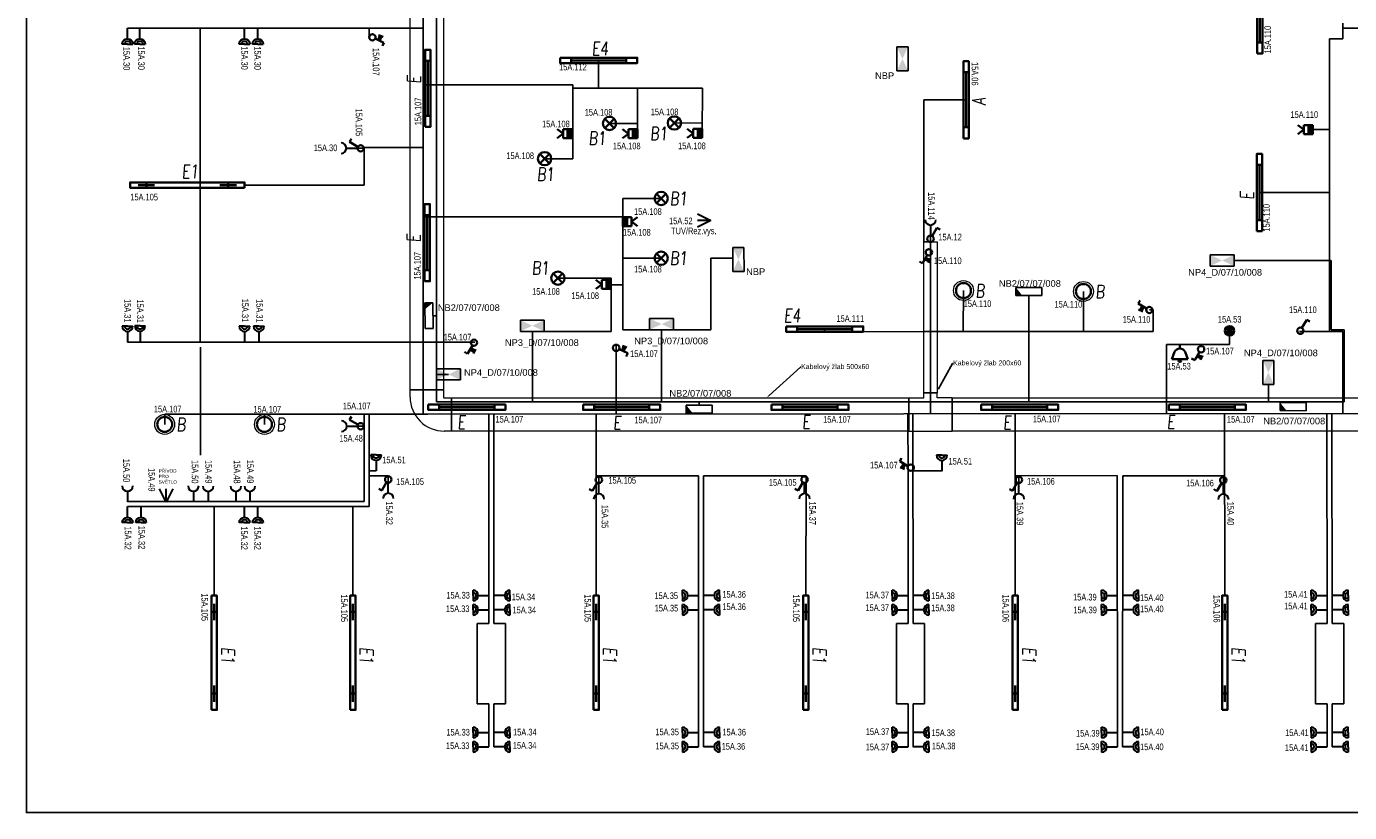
# Model space of a CAD drawing. Header units: millimetres. Extents: x 373037 to 693665, y 214892 to 273272.
# Tile 32 of 56: x 561037 to 580927, y 214892 to 226719. Entities that reach past the tile are written whole.
import ezdxf
from ezdxf import colors
from ezdxf.entities.mleader import LeaderData, LeaderLine
from ezdxf.enums import TextEntityAlignment as Align
from ezdxf.math import Vec2, Vec3

# ---------------------------------------------------------------- set-up
doc = ezdxf.new("R2010")
doc.units = ezdxf.units.MM
doc.header["$LTSCALE"] = 100
doc.layers.get('0').update_dxf_attribs({"linetype": 'CONTINUOUS'})
for name, color, linetype, lineweight in [('2DE_OBL', 91, 'CONTINUOUS', 35), ('2DE_OBL_L1', 91, 'CONTINUOUS', 35), ('CP_DETAL', 33, 'CONTINUOUS', 18), ('E_KABELOVY ŽLAB', 36, 'CONTINUOUS', 25), ('E_NOUZOVÉ+PP OSVĚTLENÍ', 60, 'CONTINUOUS', 25), ('E_SVĚTLA POPIS', 130, 'CONTINUOUS', 30), ('E_VEDENÍ SILNOPROUD', 50, 'CONTINUOUS', 25), ('E_VEDENÍ_CBS', 214, 'CONTINUOUS', 25), ('E_VYPINACE', 170, 'CONTINUOUS', 35), ('E_ZÁSUVKY POPIS', 111, 'CONTINUOUS', 30), ('E_ZÁSUVKY-DVOJITE', 7, 'CONTINUOUS', 30), ('E_ZÁSUVKY.OST.+VYVODY', 11, 'CONTINUOUS', 30), ('E_ŽLABY', 40, 'CONTINUOUS', 15), ('U1 LIGHTING', 10, 'CONTINUOUS', 35)]:
    doc.layers.add(name, color=color, linetype=linetype, lineweight=lineweight)
for name, color, linetype in [('BEZPECNOSTNE SVETLA', 80, 'CONTINUOUS'), ('E_RÁM', 253, 'CONTINUOUS'), ('GC3_MEP_E_LV_SECURITY LIGHT', 80, 'CONTINUOUS'), ('PIKTOGRAMY', 210, 'CONTINUOUS'), ('PRIPOJKA 230V', 1, 'CONTINUOUS'), ('ŽLAB', 7, 'CONTINUOUS')]:
    doc.layers.add(name, color=color, linetype=linetype)
doc.styles.add('ARIAL', font='arial.ttf')
doc.styles.add('CP_ATTR', font='ROMANS.SHX')
doc.styles.add('CS-ROMANS', font='romans.shx', dxfattribs={"width": 0.75, "oblique": 5})
doc.styles.get("Standard").update_dxf_attribs({"font": 'arial.ttf'})
doc.styles.add('V+P_01_B3_E_FP_001$0$BLOCK', font='romans.shx', dxfattribs={"width": 0.8})

# ---------------------------------------------------------------- blocks, each defined once
blk = doc.blocks.new('zasuvka_jednoducha')
at = {"color": 1, "lineweight": 30}
blk.add_line((19281, 12983), (19281, 13143), dxfattribs=at)
blk.add_arc((19281, 12903), 80, 0, 180, dxfattribs=at)
blk = doc.blocks.new('A$C3423193F')
at = {"color": 1, "linetype": 'ByBlock'}
for p, q in [((80, 240), (0, 240)), ((80, 240), (160, 240)), ((80, 160), (80, 0))]:
    blk.add_line(p, q, dxfattribs=at)
for radius in [80, 45.2]:
    blk.add_arc((80, 240), radius, 180, 0, dxfattribs=at)
blk = doc.blocks.new('*U28', base_point=(57391, -22719))
at = {"lineweight": 30, "ltscale": 0.1}
for p, q in [((57291, -22519), (57391, -22719)), ((57391, -22719), (57391, -22519)), ((57391, -22719), (57491, -22519))]:
    blk.add_line(p, q, dxfattribs=at)
blk = doc.blocks.new('pripojka 230V')
at = {"layer": 'PRIPOJKA 230V', "color": 1, "xscale": -1}
blk.add_blockref('*U28', (0, -2, -40), dxfattribs=at)
blk = doc.blocks.new('*U30')
at = {"color": 0, "linetype": 'ByBlock'}
for p, q in [((24, 249.57), (96, 374.28)), ((96, 374.28), (143.56, 346.82))]:
    blk.add_line(p, q, dxfattribs=at)
blk.add_circle((0, 208), 48, dxfattribs=at)
blk = doc.blocks.new('prepinas-svetel-jednoduchy')
at = {"layer": 'E_VYPINACE', "rotation": 89.99999999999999}
blk.add_blockref('*U30', (208, 2), dxfattribs=at)
blk = doc.blocks.new('E')
at = {"layer": 'U1 LIGHTING', "style": 'CS-ROMANS', "oblique": 5, "width": 0.75}
blk.add_text('E', height=200, dxfattribs=at).set_placement((229480, 21709))
blk = doc.blocks.new('*U24')
at = {"color": 0, "linetype": 'ByBlock'}
for p, q in [((24, 249.57), (96, 374.28)), ((96, 374.28), (143.56, 346.82))]:
    blk.add_line(p, q, dxfattribs=at)
blk.add_circle((0, 208), 48, dxfattribs=at)
blk = doc.blocks.new('tlacitko_prepinac_svetla')
at = {"layer": 'E_VYPINACE'}
for points in [[(16875, 8774), (16940, 8744)], [(16888, 8798), (16951, 8769)], [(16930, 8722), (16960, 8787)]]:
    blk.add_lwpolyline(points, dxfattribs=at)
at = {"layer": 'E_VYPINACE', "rotation": 180}
blk.add_blockref('*U24', (16937, 9090), dxfattribs=at)
blk = doc.blocks.new('*U32', base_point=(28429, 5840))
at = {"linetype": 'ByBlock'}
blk.add_hatch(color=0, dxfattribs=at).paths.add_polyline_path([(28362, 5840), (28497, 5840), (28497, 5772), (28362, 5772)])
at = {"color": 0, "linetype": 'ByBlock'}
for p, q in [((28429, 5907), (28362, 5997)), ((28429, 5907), (28497, 5997)), ((28362, 5907), (28497, 5907)), ((28362, 5772), (28362, 5907)), ((28362, 5840), (28497, 5840)), ((28497, 5772), (28362, 5772)), ((28497, 5907), (28497, 5772))]:
    blk.add_line(p, q, dxfattribs=at)
blk = doc.blocks.new('pohybove-cidlo-svetla')
at = {"layer": 'E_VYPINACE', "rotation": 180}
blk.add_blockref('*U32', (-1, 30), dxfattribs=at)
blk = doc.blocks.new('*U170')
for p, q in [((0, -250), (0, 250)), ((0, 250), (110, 250)), ((120, 260), (120, 370)), ((120, 370), (620, 370)), ((620, 370), (620, 260)), ((110, -250), (0, -250))]:
    blk.add_line(p, q)
for radius in [510, 10]:
    blk.add_arc((110, 260), radius, 270, 0)
at = {"style": 'CP_ATTR', "flags": 9}
for tag in ['NAME', 'PRODUCER', 'PRODUCT-TYPE', 'ARTICLE', 'FLOW', 'NUMBER', 'SYSTEM', 'FORM', 'SIZE', 'OTHER']:
    blk.add_attdef(tag, (0, 0), '', height=0.0001, dxfattribs=at)
blk = doc.blocks.new('*U171')
for p, q in [((0, -250), (0, 250)), ((0, 250), (10960, 250)), ((10960, 250), (10960, -250)), ((10960, -250), (0, -250))]:
    blk.add_line(p, q)
at = {"style": 'CP_ATTR', "flags": 9}
for tag in ['NAME', 'PRODUCER', 'PRODUCT-TYPE', 'ARTICLE', 'FLOW', 'NUMBER', 'SYSTEM', 'FORM', 'SIZE', 'OTHER']:
    blk.add_attdef(tag, (0, 0), '', height=0.0001, dxfattribs=at)
blk = doc.blocks.new('*U172')
for p, q in [((0, -250), (0, 250)), ((0, 250), (0, 250)), ((0, 250), (225, 250)), ((225, 325), (225, 325)), ((225, 325), (425, 325)), ((225, 250), (225, 325)), ((425, 325), (425, 325)), ((425, 250), (425, 325)), ((650, 250), (425, 250)), ((650, 250), (650, 250)), ((650, 250), (650, -250)), ((0, -250), (0, -250)), ((0, -250), (650, -250)), ((650, -250), (650, -250))]:
    blk.add_line(p, q)
at = {"style": 'CP_ATTR', "flags": 9}
for tag in ['NAME', 'PRODUCER', 'PRODUCT-TYPE', 'ARTICLE', 'FLOW', 'NUMBER', 'SYSTEM', 'FORM', 'SIZE', 'OTHER']:
    blk.add_attdef(tag, (0, 0), '', height=0.0001, dxfattribs=at)
blk = doc.blocks.new('*U173')
for p, q in [((0, -100), (0, 100)), ((0, 100), (2275, 100)), ((2275, 100), (2275, -100)), ((2275, -100), (0, -100))]:
    blk.add_line(p, q)
at = {"style": 'CP_ATTR', "flags": 9}
for tag in ['NAME', 'PRODUCER', 'PRODUCT-TYPE', 'ARTICLE', 'FLOW', 'NUMBER', 'SYSTEM', 'FORM', 'SIZE', 'OTHER']:
    blk.add_attdef(tag, (0, 0), '', height=0.0001, dxfattribs=at)
blk = doc.blocks.new('2DELLI009_CZ')
for p, q in [((-0.5, 0.1), (-0.5, -0.1)), ((-0.5, 0), (0.5, 0)), ((0.5, 0.1), (0.5, -0.1))]:
    blk.add_line(p, q)
blk.add_lwpolyline([(-0.7, 0.2), (0.7, 0.2), (0.7, -0.2), (-0.7, -0.2)], close=True)
at = {"linetype": 'ByBlock', "style": 'CP_ATTR', "flags": 9}
for tag, p in [('NAME', (-0.092, -0.018)), ('GROUP', (-0.092, -0.018)), ('NUMBER', (-0.092, -0.018)), ('PRODUCER', (-0.092, -0.018)), ('ARTICLE', (-0.092, -0.018)), ('CHARACTER', (-0.092, -0.018)), ('VOLTAGE', (-0.092, -0.019)), ('WEIGHT', (-0.092, -0.018)), ('OTHER', (-0.092, -0.018)), ('PRODUCT-TYPE', (-0.092, -0.019)), ('ORDER-NO', (-0.092, -0.019)), ('POWER', (-0.092, -0.019))]:
    blk.add_attdef(tag, text='', height=0.00005, dxfattribs=at).set_placement(p, align=Align.MIDDLE_LEFT)
blk = doc.blocks.new('*U175')
at = {"layer": 'GC3_MEP_E_LV_SECURITY LIGHT', "linetype": 'ByBlock'}
for p, q in [((-121, 195), (-119, -195)), ((-1, 195), (-121, 195)), ((1, -195), (-1, 195)), ((-119, -195), (1, -195))]:
    blk.add_line(p, q, dxfattribs=at)
at = {"layer": 'GC3_MEP_E_LV_SECURITY LIGHT'}
blk.add_solid([(-1, 195), (-121, 195), (-120, 98)], dxfattribs=at)
at = {"layer": 'BEZPECNOSTNE SVETLA', "style": 'ARIAL'}
blk.add_attdef('BEZ.SV', (52, -54), '', height=100, dxfattribs=at)
blk = doc.blocks.new('*U174')
at = {"layer": 'GC3_MEP_E_LV_SECURITY LIGHT', "linetype": 'ByBlock'}
for p, q in [((135, 59), (-255, 61)), ((-255, 61), (-255, -59)), ((135, -61), (135, 59)), ((-255, -59), (135, -61))]:
    blk.add_line(p, q, dxfattribs=at)
at = {"layer": 'GC3_MEP_E_LV_SECURITY LIGHT'}
blk.add_solid([(-255, 61), (-255, -59), (-158, -60)], dxfattribs=at)
at = {"layer": 'BEZPECNOSTNE SVETLA', "style": 'ARIAL'}
blk.add_attdef('BEZ.SV', (52, -54), '', height=100, dxfattribs=at)
blk = doc.blocks.new('V+P_01_B3_E_FP_001$0$E-LI-35')
at = {"layer": 'E_NOUZOVÉ+PP OSVĚTLENÍ', "linetype": 'ByBlock'}
for p, q in [((-10.9, -1.9), (10.9, -1.9)), ((-10.9, -12.1), (-10.9, -1.9)), ((10.9, -1.9), (10.9, -12.1)), ((-10.9, -12.1), (10.9, -12.1))]:
    blk.add_line(p, q, dxfattribs=at)
at = {"layer": 'E_NOUZOVÉ+PP OSVĚTLENÍ'}
blk.add_solid([(-10.9, -12.1), (-10.9, -1.9), (10.9, -1.9), (10.9, -12.1)], dxfattribs=at)
at = {"layer": 'E_NOUZOVÉ+PP OSVĚTLENÍ', "style": 'V+P_01_B3_E_FP_001$0$BLOCK', "width": 0.8, "flags": 8}
for tag, p in [('DIVERS.1', (-17.9, -2.1)), ('DIVERS.2', (-16.4, -12))]:
    blk.add_attdef(tag, text='', height=7.25, dxfattribs=at).set_placement(p, align=Align.RIGHT)
at = {"layer": 'E_NOUZOVÉ+PP OSVĚTLENÍ', "style": 'V+P_01_B3_E_FP_001$0$BLOCK', "width": 0.8}
for tag, p, height, flags in [('BLOCKNAME', (-6.8, -1.4), 2.54, 3), ('LEISTUNG', (13.3, -12), 7.25, 8)]:
    blk.add_attdef(tag, p, '', height=height, dxfattribs=dict(at, flags=flags))
blk.add_attdef('STROMKREIS', text='', height=7.25, dxfattribs=at).set_placement((-11.8, -23.8), align=Align.BOTTOM_CENTER)
blk = doc.blocks.new('*U177')
at = {"layer": 'GC3_MEP_E_LV_SECURITY LIGHT', "xscale": 16.54563019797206, "yscale": 16.54563022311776, "zscale": 16.54563022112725, "rotation": 270.0000000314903}
blk.add_blockref('V+P_01_B3_E_FP_001$0$E-LI-35', (116, 0), dxfattribs=at)
at = {"layer": 'PIKTOGRAMY', "style": 'ARIAL'}
blk.add_attdef('PIKTOGRAM', (162, -40), '', height=100, dxfattribs=at)
blk = doc.blocks.new('*U178')
at = {"layer": 'GC3_MEP_E_LV_SECURITY LIGHT', "xscale": 16.54563019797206, "yscale": 16.54563022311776, "zscale": 16.54563022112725}
blk.add_blockref('V+P_01_B3_E_FP_001$0$E-LI-35', (0, 116), dxfattribs=at)
at = {"layer": 'PIKTOGRAMY', "style": 'ARIAL'}
blk.add_attdef('PIKTOGRAM', (162, -40), '', height=100, dxfattribs=at)
blk = doc.blocks.new('*U179')
at = {"layer": 'GC3_MEP_E_LV_SECURITY LIGHT', "xscale": 16.54563019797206, "yscale": 16.54563022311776, "zscale": 16.54563022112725, "rotation": 270.2193183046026}
blk.add_blockref('V+P_01_B3_E_FP_001$0$E-LI-35', (116, 0), dxfattribs=at)
at = {"layer": 'PIKTOGRAMY', "style": 'ARIAL'}
blk.add_attdef('PIKTOGRAM', (162, -40), '', height=100, dxfattribs=at)
blk = doc.blocks.new('2DELLI018_CZ')
for p, q in [((-0.6, 0), (-0.4, 0)), ((-0.5, 0.1), (-0.5, -0.1)), ((0.4, 0), (0.6, 0)), ((0.5, 0.1), (0.5, -0.1))]:
    blk.add_line(p, q)
blk.add_lwpolyline([(-0.7, 0.2), (0.7, 0.2), (0.7, -0.2), (-0.7, -0.2)], close=True)
at = {"linetype": 'ByBlock', "style": 'CP_ATTR', "flags": 9}
for tag, p in [('NAME', (-0.092, -0.018)), ('GROUP', (-0.092, -0.018)), ('NUMBER', (-0.092, -0.018)), ('PRODUCER', (-0.092, -0.018)), ('ARTICLE', (-0.092, -0.018)), ('CHARACTER', (-0.092, -0.018)), ('VOLTAGE', (-0.092, -0.019)), ('WEIGHT', (-0.092, -0.018)), ('OTHER', (-0.092, -0.018)), ('PRODUCT-TYPE', (-0.092, -0.019)), ('ORDER-NO', (-0.092, -0.019)), ('POWER', (-0.092, -0.019))]:
    blk.add_attdef(tag, text='', height=0.00005, dxfattribs=at).set_placement(p, align=Align.MIDDLE_LEFT)
blk = doc.blocks.new('E1')
at = {"layer": 'U1 LIGHTING', "style": 'CS-ROMANS', "oblique": 5, "width": 0.75}
blk.add_text('E1', height=200, dxfattribs=at).set_placement((229480, 21709))
blk = doc.blocks.new('2DELPH010_CZ')
blk.add_ellipse((0, 0), major_axis=(-0.053, 0.053), ratio=1, start_param=3.926991, end_param=10.210176)
at = {"layer": 'CP_DETAL'}
blk.add_ellipse((0, 0), major_axis=(-0.0707, 0.0707), ratio=1, start_param=3.926991, end_param=10.210176, dxfattribs=at)
at = {"linetype": 'ByBlock', "style": 'CP_ATTR', "flags": 9}
for tag in ['NAME', 'GROUP', 'NUMBER', 'PRODUCER', 'ARTICLE', 'PRODUCT-TYPE', 'ORDER-NO', 'CHARACTER', 'POWER', 'VOLTAGE', 'WEIGHT', 'OTHER']:
    blk.add_attdef(tag, text='', height=0.00000005, dxfattribs=at).set_placement((0, 0), align=Align.MIDDLE_LEFT)
blk = doc.blocks.new('B')
at = {"layer": 'U1 LIGHTING', "style": 'CS-ROMANS', "oblique": 5, "width": 0.75}
blk.add_text('B', height=200, dxfattribs=at).set_placement((229480, 21709))
blk = doc.blocks.new('*U180')
for p, q in [((0, -250), (0, 250)), ((0, 250), (6877, 250)), ((6877, 250), (6877, -250)), ((6877, -250), (0, -250))]:
    blk.add_line(p, q)
at = {"style": 'CP_ATTR', "flags": 9}
for tag in ['NAME', 'PRODUCER', 'PRODUCT-TYPE', 'ARTICLE', 'FLOW', 'NUMBER', 'SYSTEM', 'FORM', 'SIZE', 'OTHER']:
    blk.add_attdef(tag, (0, 0), '', height=0.0001, dxfattribs=at)
blk = doc.blocks.new('*U181')
for p, q in [((0, -250), (0, 250)), ((0, 250), (7512.5, 250)), ((7512.5, 250), (7512.5, -250)), ((7512.5, -250), (0, -250))]:
    blk.add_line(p, q)
at = {"style": 'CP_ATTR', "flags": 9}
for tag in ['NAME', 'PRODUCER', 'PRODUCT-TYPE', 'ARTICLE', 'FLOW', 'NUMBER', 'SYSTEM', 'FORM', 'SIZE', 'OTHER']:
    blk.add_attdef(tag, (0, 0), '', height=0.0001, dxfattribs=at)
blk = doc.blocks.new('E4')
at = {"layer": 'U1 LIGHTING', "style": 'CS-ROMANS', "oblique": 5, "width": 0.75}
blk.add_text('E4', height=200, dxfattribs=at).set_placement((229480, 21709))
blk = doc.blocks.new('2DELLI_01_CZ')
for p, q in [((-0.354, 0.354), (0.354, -0.354)), ((-0.354, -0.354), (0.354, 0.354))]:
    blk.add_line(p, q)
blk.add_circle((0, 0), 0.5)
at = {"linetype": 'ByBlock', "style": 'CP_ATTR', "flags": 9}
for tag, p in [('NAME', (-0.092, -0.018)), ('GROUP', (-0.092, -0.018)), ('NUMBER', (-0.092, -0.018)), ('PRODUCER', (-0.092, -0.018)), ('ARTICLE', (-0.092, -0.018)), ('CHARACTER', (-0.092, -0.018)), ('VOLTAGE', (-0.092, -0.019)), ('WEIGHT', (-0.092, -0.018)), ('OTHER', (-0.092, -0.018)), ('PRODUCT-TYPE', (-0.092, -0.019)), ('ORDER-NO', (-0.092, -0.019)), ('POWER', (-0.092, -0.019))]:
    blk.add_attdef(tag, text='', height=0.00005, dxfattribs=at).set_placement(p, align=Align.MIDDLE_LEFT)
blk = doc.blocks.new('B1')
at = {"layer": 'U1 LIGHTING', "style": 'CS-ROMANS', "oblique": 5, "width": 0.75}
blk.add_text('B1', height=200, dxfattribs=at).set_placement((229480, 21709))
blk = doc.blocks.new('CPEL_3386')
blk.add_hatch(color=256).paths.add_polyline_path([(-0.2, 0, 1), (0.2, 0, 1)])
for radius in [0.35, 0.2]:
    blk.add_circle((0, 0), radius)
at = {"linetype": 'ByBlock', "style": 'CP_ATTR', "flags": 9}
for tag, p in [('NAME', (-0.092, -0.018)), ('GROUP', (-0.092, -0.018)), ('NUMBER', (-0.092, -0.018)), ('PRODUCER', (-0.092, -0.018)), ('ARTICLE', (-0.092, -0.018)), ('CHARACTER', (-0.092, -0.018)), ('VOLTAGE', (-0.092, -0.019)), ('WEIGHT', (-0.092, -0.018)), ('OTHER', (-0.092, -0.018)), ('PRODUCT-TYPE', (-0.092, -0.019)), ('ORDER-NO', (-0.092, -0.019)), ('POWER', (-0.092, -0.019))]:
    blk.add_attdef(tag, text='', height=0.00005, dxfattribs=at).set_placement(p, align=Align.MIDDLE_LEFT)
blk = doc.blocks.new('CPEL_1003')
for p, q in [((0, 0), (0, -0.3)), ((-0.4, -0.55), (-0.6, -1.1)), ((0.4, -0.55), (0.6, -1.1)), ((-0.6, -1.1), (0.6, -1.1))]:
    blk.add_line(p, q)
blk.add_circle((0, -1.2), 0.1)
blk.add_arc((0, -0.745), 0.445, 25.98923, 154.01077)
at = {"linetype": 'ByBlock', "style": 'CP_ATTR', "flags": 9}
for tag, p in [('NAME', (-0.092, -0.018)), ('GROUP', (-0.092, -0.018)), ('NUMBER', (-0.092, -0.018)), ('PRODUCER', (-0.092, -0.018)), ('ARTICLE', (-0.092, -0.018)), ('CHARACTER', (-0.092, -0.018)), ('VOLTAGE', (-0.092, -0.019)), ('WEIGHT', (-0.092, -0.018)), ('OTHER', (-0.092, -0.018)), ('PRODUCT-TYPE', (-0.092, -0.019)), ('ORDER-NO', (-0.092, -0.019)), ('POWER', (-0.092, -0.019))]:
    blk.add_attdef(tag, text='', height=0.00005, dxfattribs=at).set_placement(p, align=Align.MIDDLE_LEFT)
blk = doc.blocks.new('A')
at = {"layer": 'U1 LIGHTING', "style": 'CS-ROMANS', "oblique": 5, "width": 0.75}
blk.add_text('A', height=200, dxfattribs=at).set_placement((229480, 21709))

msp = doc.modelspace()

# ---------------------------------------------------------------- linework, layer by layer
for p, q in [((563647, 226695), (563647, 221970)), ((563652, 221895), (563652, 220270))]:
    msp.add_line(p, q)
at = {"layer": 'E_RÁM', "color": 252, "true_color": 0x939598}
msp.add_lwpolyline([(587617, 214892), (561037, 214892), (561037, 238572), (587617, 238572)], close=True, dxfattribs=at)
at = {"layer": 'E_VEDENÍ SILNOPROUD'}
for p, q in [((567001, 232680), (567001, 220883)), ((580827, 226770), (580827, 226695)), ((562557, 226695), (567001, 226695)), ((566190, 226695), (566190, 226556)), ((580827, 226695), (580827, 226532)), ((580827, 226695), (586098, 226695)), ((580827, 226532), (580627, 226532)), ((580627, 226532), (580627, 222132)), ((569639, 226208), (569639, 225792)), ((569252, 225842), (567001, 225842)), ((569252, 225792), (569252, 225842)), ((571202, 225792), (569252, 225792)), ((569252, 224730), (569252, 225792)), ((570221, 225105), (570221, 225792)), ((571196, 225109), (571202, 225792)), ((575162, 225616), (574527, 225616)), ((574527, 225616), (574527, 223482)), ((569802, 225260), (570221, 225260)), ((570777, 225267), (571197, 225263)), ((580376, 225168), (580627, 225168)), ((566006, 224887), (566115, 224887)), ((566115, 224332), (566115, 224896)), ((566115, 224896), (567001, 224896)), ((568827, 224730), (569252, 224730)), ((564315, 224332), (566115, 224332)), ((579572, 224221), (580627, 224221)), ((570579, 224132), (570002, 224132)), ((570002, 222157), (570002, 224132)), ((570002, 223857), (567001, 223857)), ((574628, 223478), (574628, 223573)), ((574527, 223482), (574628, 223478)), ((574628, 220890), (574628, 223482)), ((570579, 223232), (570002, 223232)), ((569027, 222932), (569827, 222932)), ((569827, 222832), (569827, 222932)), ((569827, 222832), (570002, 222832)), ((569827, 222832), (569827, 222132)), ((575124, 222746), (575121, 222132)), ((576927, 222732), (576927, 222132)), ((577977, 222454), (577918, 222454)), ((577977, 222132), (577977, 222454)), ((569827, 222132), (568642, 222132)), ((570002, 222157), (570586, 222157)), ((573036, 222166), (573036, 222126)), ((573036, 222126), (574527, 222132)), ((576927, 222132), (574527, 222132)), ((576927, 222132), (577977, 222132)), ((579122, 221932), (579122, 222140)), ((580177, 222132), (580627, 222132)), ((580627, 222132), (580827, 222132)), ((580827, 222132), (580828, 220894)), ((562557, 221970), (567776, 221970)), ((569903, 221932), (569904, 220887)), ((578177, 221932), (578178, 220892)), ((579122, 221932), (578177, 221932)), ((563115, 220732), (563115, 220885)), ((563115, 220885), (567070, 220885)), ((564615, 220885), (564615, 220732)), ((566115, 220885), (566115, 220705)), ((566190, 220885), (566190, 219943)), ((567070, 220885), (582465, 220895)), ((567990, 219957), (567989, 220886)), ((568065, 217735), (568063, 220886)), ((569602, 218157), (569601, 220887)), ((574290, 219957), (574289, 220890)), ((574365, 217735), (574363, 220890)), ((575902, 218157), (575900, 220891)), ((579052, 218157), (579050, 220893)), ((580590, 217735), (580588, 220894)), ((580665, 217735), (580663, 220894)), ((563115, 220732), (563115, 220732)), ((563115, 220732), (563115, 220732)), ((563115, 220732), (563115, 220732)), ((563115, 220732), (563115, 220732)), ((566115, 220705), (566015, 220705)), ((566115, 219570), (566115, 220705)), ((566293, 220032), (566190, 220032)), ((574799, 220032), (574363, 220032)), ((566190, 219495), (566190, 219957)), ((566190, 219957), (566474, 219957)), ((566476, 219855), (566474, 219957)), ((567990, 217735), (567990, 219957)), ((571140, 219957), (569602, 219957)), ((569644, 219849), (569644, 219957)), ((571140, 215882), (571140, 219957)), ((572760, 219957), (571215, 219957)), ((571215, 219957), (571215, 215882)), ((572752, 218157), (572760, 219957)), ((574290, 217735), (574290, 219957)), ((577433, 219961), (575903, 219957)), ((575956, 219849), (575956, 219957)), ((577440, 215881), (577433, 219961)), ((577515, 215882), (577519, 219957)), ((577519, 219957), (579051, 219957)), ((579031, 219844), (579031, 219957)), ((562557, 219570), (566115, 219570)), ((562557, 219495), (566190, 219495)), ((563860, 218157), (563860, 219495)), ((565944, 218157), (565944, 219495)), ((567815, 216530), (567815, 217735)), ((567815, 217735), (567990, 217735)), ((568240, 217735), (568065, 217735)), ((568240, 216530), (568240, 217735)), ((574115, 216530), (574115, 217735)), ((574115, 217735), (574290, 217735)), ((574540, 217735), (574365, 217735)), ((574540, 216530), (574540, 217735)), ((580415, 216530), (580415, 217735)), ((580415, 217735), (580590, 217735)), ((580840, 217735), (580665, 217735)), ((580840, 216530), (580840, 217735)), ((567990, 216530), (567815, 216530)), ((567990, 215882), (567990, 216530)), ((568065, 215882), (568065, 216530)), ((568065, 216530), (568240, 216530)), ((574290, 216530), (574115, 216530)), ((574290, 215882), (574290, 216530)), ((574365, 215882), (574365, 216530)), ((574365, 216530), (574540, 216530)), ((580590, 216530), (580415, 216530)), ((580590, 215882), (580590, 216530)), ((580665, 215882), (580665, 216530)), ((580665, 216530), (580840, 216530))]:
    msp.add_line(p, q, dxfattribs=at)
at = {"layer": 'E_VEDENÍ_CBS'}
for p, q in [((567199, 232457), (567199, 221074)), ((571324, 223232), (571655, 223233)), ((571327, 222157), (571324, 223232)), ((579193, 223198), (580527, 223198)), ((580527, 223198), (580653, 223198)), ((580627, 223198), (580627, 223198)), ((580653, 223198), (580653, 222156)), ((576104, 222672), (576104, 221074)), ((567149, 222368), (567199, 222368)), ((568642, 222132), (568642, 221074)), ((570586, 222157), (571327, 222157)), ((570586, 222157), (570586, 221074)), ((580653, 222156), (580849, 222156)), ((580849, 222156), (580849, 221074)), ((567380, 221485), (567199, 221485)), ((579707, 221333), (579707, 221074)), ((567199, 221074), (579707, 221074)), ((571151, 221022), (571151, 221074)), ((579707, 221074), (580849, 221074)), ((580078, 221059), (580078, 221074))]:
    msp.add_line(p, q, dxfattribs=at)

# ---------------------------------------------------------------- block references
msp.add_blockref('E1', (333892, 202730))
at = {"rotation": 270}
for p in [(542258, 446859), (544342, 446859), (548000, 446859), (551150, 446859), (554300, 446859), (557450, 446859)]:
    msp.add_blockref('E1', p, dxfattribs=at)
at = {"layer": '2DE_OBL'}
for name, p, xscale, yscale, zscale in [('2DELLI_01_CZ', (569802, 225260), 200, 200, 100), ('2DELLI_01_CZ', (570777, 225267), 200, 200, 100), ('2DELLI_01_CZ', (568827, 224730), 200, 200, 100), ('2DELLI_01_CZ', (570579, 224132), 200, 200, 100), ('2DELLI_01_CZ', (570579, 223232), 200, 200, 100), ('2DELLI_01_CZ', (569027, 222932), 200, 200, 100), ('2DELPH010_CZ', (575124, 222746), 1500, 1500, 252.5252525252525), ('2DELPH010_CZ', (576927, 222732), 1500, 1500, 252.5252525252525), ('2DELPH010_CZ', (563115, 220732), 1500, 1500, 252.5252525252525), ('2DELPH010_CZ', (564615, 220732), 1500, 1500, 252.5252525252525)]:
    msp.add_blockref(name, p, dxfattribs=dict(at, xscale=xscale, yscale=yscale, zscale=zscale))
at = {"layer": '2DE_OBL', "xscale": 1228.571428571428, "yscale": 200, "zscale": 1000}
for p, rotation in [((563455, 224332), 180), ((563860, 217297), 89.99999999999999), ((565944, 217297), 89.99999999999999), ((569602, 217297), 89.99999999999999), ((572752, 217297), 89.99999999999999), ((575902, 217297), 89.99999999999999), ((579052, 217297), 89.99999999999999)]:
    msp.add_blockref('2DELLI018_CZ', p, dxfattribs=dict(at, rotation=rotation))
at = {"layer": '2DE_OBL_L1', "xscale": 828.5714285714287, "yscale": 200, "zscale": 1000, "rotation": 90}
for p in [(579578, 226891), (567070, 225789), (575162, 225616), (579572, 224221), (567062, 223466)]:
    msp.add_blockref('2DELLI009_CZ', p, dxfattribs=at)
at = {"layer": '2DE_OBL_L1', "xscale": 828.5714285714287, "yscale": 200, "zscale": 1000}
for p in [(569639, 226208), (573036, 222166), (567657, 220990), (569986, 220990), (572816, 220991), (575968, 220990), (578789, 220991)]:
    msp.add_blockref('2DELLI009_CZ', p, dxfattribs=at)
at = {"layer": 'E_NOUZOVÉ+PP OSVĚTLENÍ'}
ref = msp.add_blockref('*U179', (574206, 226232), dxfattribs=at)
ref.add_attrib('PIKTOGRAM', 'NBP', (573794, 225929), dxfattribs={"height": 100, "style": 'ARIAL'})
ref = msp.add_blockref('*U179', (571739, 223215), dxfattribs=at)
ref.add_attrib('PIKTOGRAM', 'NBP', (571856, 222980), dxfattribs={"height": 100, "style": 'ARIAL'})
ref = msp.add_blockref('*U178', (579013, 223198), dxfattribs=at)
ref.add_attrib('PIKTOGRAM', 'NP4_D/07/10/008', (578502, 222970), dxfattribs={"height": 100, "style": 'ARIAL'})
ref = msp.add_blockref('*U174', (576165, 222732), dxfattribs=at)
ref.add_attrib('BEZ.SV', 'NB2/07/07/008', (575656, 222802), dxfattribs={"layer": 'BEZPECNOSTNE SVETLA', "height": 100, "style": 'ARIAL'})
ref = msp.add_blockref('*U175', (567149, 222368), dxfattribs=at)
ref.add_attrib('BEZ.SV', 'NB2/07/07/008', (567221, 222438), dxfattribs={"layer": 'BEZPECNOSTNE SVETLA', "height": 100, "style": 'ARIAL'})
ref = msp.add_blockref('*U178', (568642, 222216), dxfattribs=at)
ref.add_attrib('PIKTOGRAM', 'NP3_D/07/10/008', (568230, 221913), dxfattribs={"height": 100, "style": 'ARIAL'})
ref = msp.add_blockref('*U178', (570586, 222241), dxfattribs=at)
ref.add_attrib('PIKTOGRAM', 'NP3_D/07/10/008', (570174, 221938), dxfattribs={"height": 100, "style": 'ARIAL'})
ref = msp.add_blockref('*U177', (579707, 221513), dxfattribs=at)
ref.add_attrib('PIKTOGRAM', 'NP4_D/07/10/008', (579340, 221758), dxfattribs={"height": 100, "style": 'ARIAL'})
ref = msp.add_blockref('*U178', (567380, 221485), dxfattribs=at)
ref.add_attrib('PIKTOGRAM', 'NP4_D/07/10/008', (567615, 221463), dxfattribs={"height": 100, "style": 'ARIAL'})
ref = msp.add_blockref('*U174', (571210, 220962), dxfattribs=at)
ref.add_attrib('BEZ.SV', 'NB2/07/07/008', (570702, 221150), dxfattribs={"layer": 'BEZPECNOSTNE SVETLA', "height": 100, "style": 'ARIAL'})
ref = msp.add_blockref('*U174', (580138, 220999), dxfattribs=at)
ref.add_attrib('BEZ.SV', 'NB2/07/07/008', (579630, 220733), dxfattribs={"layer": 'BEZPECNOSTNE SVETLA', "height": 100, "style": 'ARIAL'})
at = {"layer": 'E_VEDENÍ_CBS', "rotation": 90}
msp.add_blockref('A', (597163, -3947), dxfattribs=at)
at = {"layer": 'E_VYPINACE', "xscale": 200, "yscale": 200, "zscale": 200}
for name, p in [('CPEL_3386', (579122, 222140)), ('CPEL_1003', (578377, 221932))]:
    msp.add_blockref(name, p, dxfattribs=at)
at = {"layer": 'E_VYPINACE'}
for p, rotation in [((580185, 222141), 270), ((566478, 219903), 89.99999999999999), ((569644, 219898), 89.99999999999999), ((572736, 219902), 89.99999999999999), ((575959, 219898), 89.99999999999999), ((579031, 219894), 89.99999999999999)]:
    msp.add_blockref('prepinas-svetel-jednoduchy', p, dxfattribs=dict(at, rotation=rotation))
msp.add_blockref('tlacitko_prepinac_svetla', (561759, 212981), dxfattribs=at)
at = {"layer": 'E_ZÁSUVKY-DVOJITE', "xscale": -1, "rotation": 180}
for p in [(562477, 226695), (562662, 226695), (564235, 226695), (564436, 226695), (562477, 219495), (562679, 219495), (564235, 219495), (564436, 219495)]:
    msp.add_blockref('A$C3423193F', p, dxfattribs=at)
at = {"layer": 'E_ZÁSUVKY-DVOJITE'}
for p in [(562477, 221970), (562664, 221974), (564235, 221970), (564451, 221970), (566213, 220032), (574719, 220030)]:
    msp.add_blockref('A$C3423193F', p, dxfattribs=at)
for p, rotation in [((567990, 218077), 89.99999999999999), ((568065, 218237), 270), ((571140, 218077), 89.99999999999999), ((571215, 218237), 270), ((574290, 218077), 89.99999999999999), ((574365, 218237), 270), ((577440, 218077), 89.99999999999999), ((577515, 218237), 270), ((580590, 218077), 89.99999999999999), ((580665, 218237), 270), ((567990, 217863), 89.99999999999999), ((568065, 218023), 270), ((571140, 217863), 89.99999999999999), ((571215, 218023), 270), ((574290, 217863), 89.99999999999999), ((574365, 218023), 270), ((577440, 217863), 89.99999999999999), ((577515, 218023), 270), ((580590, 217863), 89.99999999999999), ((580665, 218023), 270), ((567990, 216016), 89.99999999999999), ((568065, 216176), 270), ((571140, 216016), 89.99999999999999), ((571215, 216176), 270), ((574290, 216016), 89.99999999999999), ((574365, 216176), 270), ((577440, 216015), 89.99999999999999), ((577515, 216176), 270), ((580590, 216016), 89.99999999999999), ((580665, 216176), 270), ((567990, 215802), 89.99999999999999), ((568065, 215962), 270), ((571140, 215802), 89.99999999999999), ((571215, 215962), 270), ((574290, 215802), 89.99999999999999), ((574361, 215962), 270), ((577440, 215801), 89.99999999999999), ((577515, 215962), 270), ((580590, 215802), 89.99999999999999), ((580665, 215962), 270)]:
    msp.add_blockref('A$C3423193F', p, dxfattribs=dict(at, rotation=rotation))
at = {"layer": 'E_ZÁSUVKY.OST.+VYVODY', "color": 1}
for name, p, rotation in [('tlacitko_prepinac_svetla', (576562, 210458), 94.99999999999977), ('zasuvka_jednoducha', (552863, 244169), 270), ('zasuvka_jednoducha', (593909, 236715), 180), ('tlacitko_prepinac_svetla', (569035, 239390), 270), ('tlacitko_prepinac_svetla', (580227, 205785), 94.99999999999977), ('zasuvka_jednoducha', (552871, 239986), 270), ('tlacitko_prepinac_svetla', (565449, 237018), 270), ('zasuvka_jednoducha', (581838, 232709), 180), ('zasuvka_jednoducha', (582828, 232709), 180), ('zasuvka_jednoducha', (583049, 232708), 180), ('zasuvka_jednoducha', (583466, 232708), 180), ('zasuvka_jednoducha', (583677, 232707), 180)]:
    msp.add_blockref(name, p, dxfattribs=dict(at, rotation=rotation))
at = {"layer": 'E_ZÁSUVKY.OST.+VYVODY', "rotation": 89.99999999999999}
msp.add_blockref('pripojka 230V', (571322, 223799), dxfattribs=at)
at = {"layer": 'E_ZÁSUVKY.OST.+VYVODY', "color": 1}
for name, p in [('tlacitko_prepinac_svetla', (557667, 214439)), ('tlacitko_prepinac_svetla', (550828, 213079)), ('zasuvka_jednoducha', (547195, 206712)), ('zasuvka_jednoducha', (550363, 206705)), ('zasuvka_jednoducha', (553452, 206708)), ('zasuvka_jednoducha', (556675, 206706)), ('zasuvka_jednoducha', (559750, 206700))]:
    msp.add_blockref(name, p, dxfattribs=at)
at = {"layer": 'E_ZÁSUVKY.OST.+VYVODY'}
msp.add_blockref('pripojka 230V', (563138, 219565), dxfattribs=at)
at = {"layer": 'E_ŽLABY'}
for name, p, rotation in [('*U171', (567055, 232212), 270), ('*U173', (574627, 221206), 90)]:
    msp.add_blockref(name, p, dxfattribs=dict(at, rotation=rotation))
for name, p in [('E4', (340055, 204577)), ('B1', (340931, 203300)), ('B1', (340006, 203230)), ('B1', (339229, 202686)), ('B1', (341229, 202323)), ('B1', (339153, 201276)), ('B1', (341229, 201423)), ('B', (345824, 200934)), ('B', (347627, 200920)), ('E4', (342944, 200560)), ('*U180', (567425, 220882)), ('*U181', (574952, 220881)), ('B', (333814, 198920)), ('B', (335314, 198920))]:
    msp.add_blockref(name, p, dxfattribs=at)
at = {"layer": 'E_ŽLABY', "zscale": 50, "rotation": 270}
msp.add_blockref('*U170', (567055, 221252), dxfattribs=at)
at = {"layer": 'E_ŽLABY', "zscale": 50}
msp.add_blockref('*U172', (574302, 220881), dxfattribs=at)
at = {"layer": 'U1 LIGHTING', "rotation": 90}
for p in [(588676, -3621), (601199, -5366), (588670, -6008)]:
    msp.add_blockref('E', p, dxfattribs=at)
at = {"layer": 'U1 LIGHTING'}
for p in [(338034, 198958), (340374, 198949), (343217, 198962), (346239, 198953), (348701, 198961)]:
    msp.add_blockref('E', p, dxfattribs=at)
at = {"layer": 'ŽLAB'}
for name, p, rotation in [('pohybove-cidlo-svetla', (569143, 225106), 270), ('pohybove-cidlo-svetla', (570123, 225104), 270), ('pohybove-cidlo-svetla', (571098, 225109), 270), ('pohybove-cidlo-svetla', (580279, 225167), 269.9999999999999), ('pohybove-cidlo-svetla', (570098, 223786), 89.99999999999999), ('prepinas-svetel-jednoduchy', (574626, 223525), 270), ('pohybove-cidlo-svetla', (569726, 222837), 270)]:
    msp.add_blockref(name, p, dxfattribs=dict(at, rotation=rotation))
for p in [(566062, 224884), (566062, 220703)]:
    msp.add_blockref('prepinas-svetel-jednoduchy', p, dxfattribs=at)

# ---------------------------------------------------------------- texts
at = {"layer": 'E_SVĚTLA POPIS', "width": 0.8}
for s, rotation, p in [('15A.110', 90, (579747, 226313)), ('15A.107', 270, (566244, 226396)), ('15A.06', 270, (575246, 226184)), ('15A.107', 90, (566974, 225233)), ('15A.105', 270, (565987, 225483)), ('15A.110', 90, (579728, 223632)), ('15A.107', 90, (566962, 222911)), ('15A.105', 270, (563668, 218190)), ('15A.105', 270, (565765, 218174)), ('15A.105', 270, (569426, 218176)), ('15A.105', 270, (572559, 218175)), ('15A.106', 270, (575710, 218173)), ('15A.106', 270, (578882, 218167))]:
    msp.add_text(s, height=100, rotation=rotation, dxfattribs=at).set_placement(p)
for s, p in [('15A.112', (569044, 226059)), ('15A.108', (569430, 225378)), ('15A.108', (570422, 225384)), ('15A.110', (580039, 225344)), ('15A.108', (568788, 225203)), ('15A.108', (569853, 224871)), ('15A.108', (570833, 224873)), ('15A.108', (568251, 224724)), ('15A.105', (562598, 224102)), ('15A.108', (570171, 223885)), ('15A.108', (570005, 223572)), ('15A.12', (574745, 223500)), ('15A.110', (574679, 223144)), ('15A.108', (570171, 223018)), ('15A.108', (568639, 222682)), ('15A.108', (569228, 222618)), ('15A.110', (575126, 222499)), ('15A.110', (576493, 222490)), ('15A.111', (573214, 222275)), ('15A.110', (580018, 222407)), ('15A.110', (577517, 222262)), ('15A.107', (567309, 221995)), ('15A.107', (570112, 221746)), ('15A.107', (578770, 221785)), ('15A.107', (562952, 220913)), ('15A.107', (564450, 220910)), ('15A.107', (565794, 220960)), ('15A.107', (568089, 220760)), ('15A.107', (570176, 220749)), ('15A.107', (573014, 220758)), ('15A.107', (576167, 220764)), ('15A.107', (579084, 220759)), ('15A.51', (566385, 220148)), ('15A.51', (574899, 220128)), ('15A.107', (573718, 220069)), ('15A.105', (569785, 219841)), ('15A.105', (572198, 219809)), ('15A.106', (576079, 219826)), ('15A.106', (578471, 219799))]:
    msp.add_text(s, height=100, dxfattribs=at).set_placement(p)
at = {"layer": 'E_ZÁSUVKY POPIS', "width": 0.8}
for s, p in [('15A.30', (562493, 226413)), ('15A.30', (562715, 226419)), ('15A.30', (564266, 226421)), ('15A.30', (564463, 226419)), ('15A.114', (574592, 224226)), ('15A.31', (562509, 222619)), ('15A.31', (562698, 222611)), ('15A.31', (564275, 222624)), ('15A.31', (564493, 222617)), ('15A.50', (562490, 220214)), ('15A.50', (563521, 220197)), ('15A.49', (563726, 220197)), ('15A.48', (564154, 220196)), ('15A.49', (564353, 220199)), ('15A.49', (562870, 220076)), ('15A.32', (566442, 219574)), ('15A.35', (569683, 219522)), ('15A.37', (572804, 219574)), ('15A.39', (575924, 219567)), ('15A.40', (579090, 219568)), ('15A.32', (562721, 219208)), ('15A.32', (562514, 219199)), ('15A.32', (564262, 219198)), ('15A.32', (564462, 219198))]:
    msp.add_text(s, height=100, rotation=270, dxfattribs=at).set_placement(p)
for s, p in [('15A.30', (565356, 224843)), ('15A.52', (570697, 223744)), ('TUV/Rez.vys.', (570728, 223594)), ('15A.53', (578948, 222264)), ('15A.53', (578187, 221558)), ('15A.48', (565740, 220474)), ('15A.105', (566596, 219822)), ('15A.33', (567349, 218112)), ('15A.35', (570478, 218105)), ('15A.36', (571498, 218125)), ('15A.37', (573650, 218114)), ('15A.38', (574639, 218104)), ('15A.41', (579942, 218125)), ('15A.33', (567343, 217908)), ('15A.34', (568332, 218087)), ('15A.35', (570481, 217918)), ('15A.36', (571498, 217940)), ('15A.37', (573650, 217925)), ('15A.38', (574638, 217922)), ('15A.39', (576771, 218083)), ('15A.40', (577777, 218075)), ('15A.40', (577778, 217907)), ('15A.41', (579944, 217949)), ('15A.34', (568344, 217890)), ('15A.39', (576775, 217891)), ('15A.33', (567349, 216051)), ('15A.34', (568352, 216052)), ('15A.35', (570491, 216056)), ('15A.36', (571499, 216052)), ('15A.37', (573655, 216060)), ('15A.38', (574643, 216042)), ('15A.39', (576816, 216035)), ('15A.40', (577782, 216056)), ('15A.41', (579959, 216044)), ('15A.33', (567343, 215847)), ('15A.34', (568349, 215853)), ('15A.35', (570492, 215845)), ('15A.36', (571488, 215838)), ('15A.37', (573653, 215829)), ('15A.38', (574649, 215844)), ('15A.39', (576813, 215832)), ('15A.40', (577778, 215831)), ('15A.41', (579956, 215820))]:
    msp.add_text(s, height=100, dxfattribs=at).set_placement(p)
at = {"layer": 'E_ZÁSUVKY POPIS', "insert": (563025, 220057), "char_height": 50, "attachment_point": 1}
msp.add_mtext_dynamic_manual_height_columns('PŘÍVOD PRO SVĚTLO', width=210, gutter_width=12.5, heights=[0], dxfattribs=at)

# ---------------------------------------------------------------- leaders
at = {"layer": 'E_KABELOVY ŽLAB'}
ml = msp.add_multileader_mtext('Standard', dxfattribs=at)
ml.set_content('Kabelový žlab 500x60', color=256, style='ARIAL')
ml.set_leader_properties()
ml.build(insert=Vec2(0, 0))
ml.multileader.update_dxf_attribs({"arrow_head_size": 50})
ctx = ml.context
ctx.base_point, ctx.char_height, ctx.arrow_head_size, ctx.plane_origin = Vec3(572680, 221591), 75, 50, Vec3(572153, 221124)
notes = []
notes.append((ctx, [(0, (1, 1, 0), (572672, 221591), (1, 0), 8, [(0, [(572165, 221134)], 0, [])])]))
ctx.mtext.insert, ctx.mtext.flow_direction = Vec3(572682, 221640), 5
ml = msp.add_multileader_mtext('Standard', dxfattribs=at)
ml.set_content('Kabelový žlab 200x60', color=256, style='ARIAL')
ml.set_leader_properties()
ml.build(insert=Vec2(0, 0))
ml.multileader.update_dxf_attribs({"arrow_head_size": 50})
ctx = ml.context
ctx.base_point, ctx.char_height, ctx.arrow_head_size, ctx.plane_origin = Vec3(574966, 221646), 75, 50, Vec3(574709, 221217)
notes.append((ctx, [(0, (1, 1, 0), (574958, 221646), (1, 0), 8, [(0, [(574722, 221226)], 0, [])])]))
ctx.mtext.insert, ctx.mtext.flow_direction = Vec3(574968, 221695), 5
for ctx, leaders in notes:
    for number, flags, end, landing, length, lines in leaders:
        leader = LeaderData()
        leader.index, (leader.has_last_leader_line, leader.has_dogleg_vector, leader.attachment_direction) = number, flags
        leader.last_leader_point, leader.dogleg_vector, leader.dogleg_length = Vec3(end), Vec3(landing), length
        for number, points, colour, breaks in lines:
            line = LeaderLine()
            line.index, line.vertices, line.color, line.breaks = number, Vec3.list(points), colors.encode_raw_color(colour), breaks
            leader.lines.append(line)
        ctx.leaders.append(leader)

doc.saveas('drawing.dxf')
